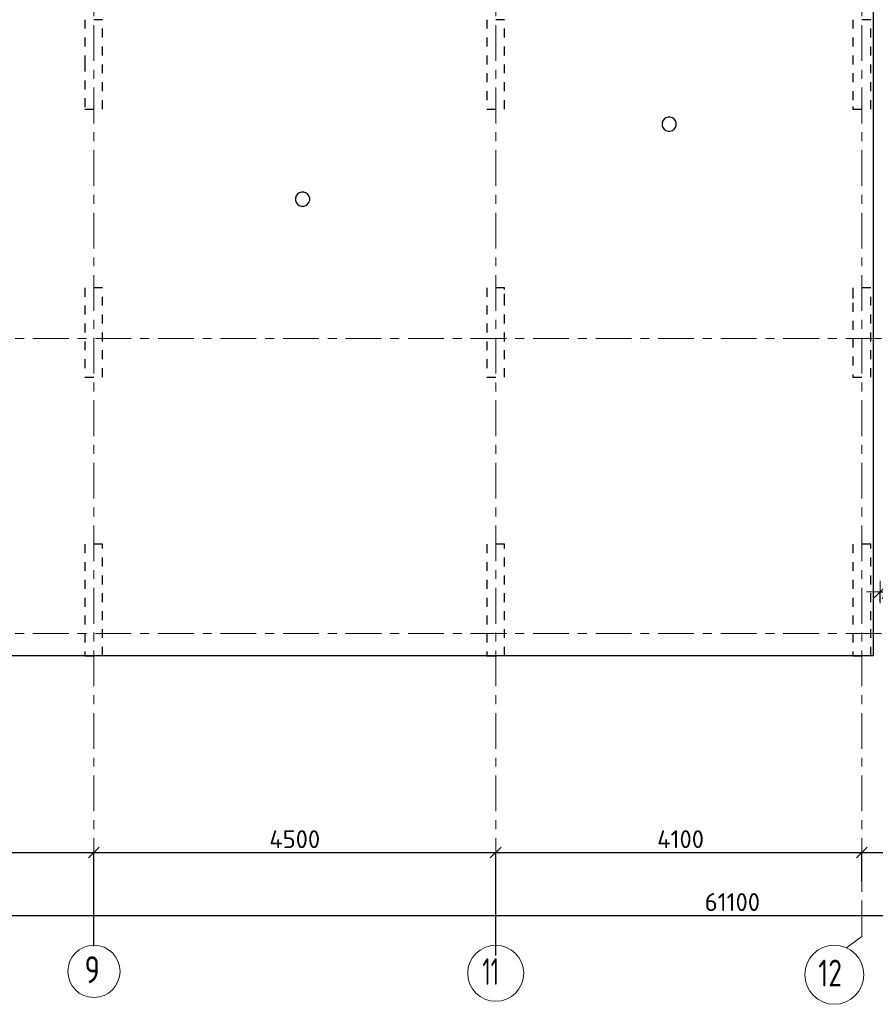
# Model space of a CAD drawing. Header units: metres. Extents: x -38 to 97, y -15 to 21.
# Tile 6 of 216: x 23 to 33, y -4 to 7. Entities that reach past the tile are written whole.
import ezdxf

# ---------------------------------------------------------------- set-up
doc = ezdxf.new("R2010")
doc.units = ezdxf.units.M
doc.header["$PDMODE"] = 65
for name, pattern in [('______11', [0.5, 0.4, -0.05, 0, -0.05]), ('______2', [0.0405, 0.03, -0.0105]), ('______5', [1.1, 0.8, -0.1, 0.1, -0.1])]:
    doc.linetypes.add(name, pattern=pattern)
for name, color, linetype, lineweight in [('XR$2$Осевая линия (1)', 7, '______5', 13), ('XR$2$Размерная линия (1)', 7, 'Continuous', 13), ('XR$5$Перекрытие (1)', 7, 'Continuous', 35), ('XR$5$Размерная линия_ общее', 7, 'Continuous', 13)]:
    doc.layers.add(name, color=color, linetype=linetype, lineweight=lineweight)
doc.layers.add('XR$7$Стена_ бетон несущ.', color=7, linetype='Continuous', lineweight=70, true_color=0xb4b496)
doc.styles.add('ISOCPEUR', font='txt')
doc.dimstyles.new('DIMSTYLE_3', dxfattribs={"dimtxt": 0.2, "dimasz": 0.2, "dimexe": 0, "dimexo": 0, "dimgap": 0.1, "dimtad": 2, "dimdec": 0, "dimlfac": 1000, "dimrnd": 5, "dimzin": 12, "dimdsep": 46, "dimtxsty": 'ISOCPEUR', "dimblk1": 'ALL_ML_STRICH', "dimblk2": 'ALL_ML_STRICH', "dimsah": 1, "dimcen": 0, "dimclrd": 7, "dimclre": 256, "dimclrt": 7, "dimadec": 0, "dimazin": 0, "dimtfac": 1, "dimtdec": 0, "dimtix": 1, "dimtmove": 2, "dimatfit": 3, "dimfxl": 0, "dimtzin": 0, "dimlwd": 0, "dimlwe": -3, "dimarcsym": 0})
doc.dimstyles.new('DIMSTYLE_4', dxfattribs={"dimtxt": 0.2, "dimasz": 0.2, "dimexe": 0, "dimexo": 0, "dimgap": 0.1, "dimtad": 0, "dimdec": 0, "dimlfac": 1000, "dimrnd": 5, "dimzin": 12, "dimdsep": 46, "dimtxsty": 'ISOCPEUR', "dimblk1": 'ALL_ML_STRICH', "dimblk2": 'ALL_ML_STRICH', "dimsah": 1, "dimcen": 0, "dimclrd": 7, "dimclre": 256, "dimclrt": 7, "dimadec": 0, "dimazin": 0, "dimtfac": 1, "dimtdec": 0, "dimtix": 1, "dimtmove": 2, "dimatfit": 3, "dimfxl": 0, "dimtvp": 1.2, "dimtzin": 0, "dimlwd": 0, "dimlwe": -3, "dimarcsym": 0})
doc.dimstyles.new('DIMSTYLE_41', dxfattribs={"dimtxt": 0.22, "dimasz": 0.25, "dimexe": 0, "dimexo": 0, "dimgap": 0.11, "dimtad": 2, "dimdec": 0, "dimlfac": 1000, "dimrnd": 5, "dimzin": 12, "dimdsep": 46, "dimtxsty": 'ISOCPEUR', "dimblk1": 'ALL_ML_STRICH', "dimblk2": 'ALL_ML_STRICH', "dimsah": 1, "dimcen": 0, "dimclrd": 7, "dimclre": 256, "dimclrt": 7, "dimadec": 0, "dimazin": 0, "dimtfac": 1, "dimtdec": 0, "dimtix": 1, "dimtmove": 2, "dimatfit": 3, "dimfxl": 0, "dimtvp": 1.2, "dimtzin": 0, "dimlwd": 0, "dimlwe": -3, "dimarcsym": 0})

# ---------------------------------------------------------------- blocks, each defined once
blk = doc.blocks.new('ALL_ML_STRICH')
at = {"color": 0, "linetype": 'ByBlock', "lineweight": -2}
for p, q in [((0, -0.5), (0, 0.5)), ((-1, 0), (0.5, 0)), ((-0.3, -0.3), (0.3, 0.3))]:
    blk.add_line(p, q, dxfattribs=at)
blk = doc.blocks.new('*D12')
at = {"layer": 'DEFPOINTS', "color": 7, "linetype": 'Continuous', "lineweight": 13, "transparency": 33554687}
for p in [(0.5, -3.103), (0.5, -3.156), (61.6, -3.14)]:
    blk.add_point(p, dxfattribs=at)
at = {"layer": 'XR$2$Размерная линия (1)', "color": 9, "linetype": 'Continuous', "lineweight": -2, "true_color": 0xc7c7c7, "transparency": 33554687}
for p, q in [((0.5, -3.123), (0.5, -3.156)), ((61.6, -3.156), (61.6, -3.156))]:
    blk.add_line(p, q, dxfattribs=at)
at = {"layer": 'XR$2$Размерная линия (1)', "color": 7, "linetype": 'Continuous', "lineweight": -2, "transparency": 33554687}
blk.add_line((0.5, -3.156), (61.6, -3.156), dxfattribs=at)
at = {"layer": 'XR$2$Размерная линия (1)', "color": 7, "linetype": 'Continuous', "lineweight": 13, "transparency": 33554687, "xscale": 0.2, "yscale": 0.2, "zscale": 0.2, "rotation": 180}
blk.add_blockref('ALL_ML_STRICH', (0.5, -3.156), dxfattribs=at)
at = {"layer": 'XR$2$Размерная линия (1)', "color": 7, "linetype": 'Continuous', "lineweight": 13, "transparency": 33554687, "xscale": 0.2, "yscale": 0.2, "zscale": 0.2}
blk.add_blockref('ALL_ML_STRICH', (61.6, -3.156), dxfattribs=at)
at = {"layer": 'XR$2$Размерная линия (1)', "color": 7, "linetype": 'Continuous', "lineweight": 13, "transparency": 33554687, "insert": (31.1, -3.006), "char_height": 0.2, "width": 1, "attachment_point": 5, "style": 'ISOCPEUR'}
blk.add_mtext('\\A1;{61100}', dxfattribs=at)
blk = doc.blocks.new('*D17')
at = {"layer": 'DEFPOINTS', "color": 7, "linetype": 'Continuous', "lineweight": 13, "transparency": 33554687}
for p in [(19.45, -2.452), (23.95, -3.521), (19.45, -3.607)]:
    blk.add_point(p, dxfattribs=at)
at = {"layer": 'XR$2$Размерная линия (1)', "color": 9, "linetype": 'Continuous', "lineweight": -2, "true_color": 0xc7c7c7, "transparency": 33554687}
for p, q in [((19.45, -3.587), (19.45, -2.452)), ((23.95, -3.501), (23.95, -2.452))]:
    blk.add_line(p, q, dxfattribs=at)
at = {"layer": 'XR$2$Размерная линия (1)', "color": 7, "linetype": 'Continuous', "lineweight": -2, "transparency": 33554687}
blk.add_line((19.45, -2.452), (23.95, -2.452), dxfattribs=at)
at = {"layer": 'XR$2$Размерная линия (1)', "color": 7, "linetype": 'Continuous', "lineweight": 13, "transparency": 33554687, "xscale": 0.2, "yscale": 0.2, "zscale": 0.2, "rotation": 180}
blk.add_blockref('ALL_ML_STRICH', (19.45, -2.452), dxfattribs=at)
at = {"layer": 'XR$2$Размерная линия (1)', "color": 7, "linetype": 'Continuous', "lineweight": 13, "transparency": 33554687, "xscale": 0.2, "yscale": 0.2, "zscale": 0.2}
blk.add_blockref('ALL_ML_STRICH', (23.95, -2.452), dxfattribs=at)
at = {"layer": 'XR$2$Размерная линия (1)', "color": 7, "linetype": 'Continuous', "lineweight": 13, "transparency": 33554687, "insert": (21.7, -2.302), "char_height": 0.2, "width": 0.8, "attachment_point": 5, "style": 'ISOCPEUR'}
blk.add_mtext('\\A1;{4500}', dxfattribs=at)
blk = doc.blocks.new('*D18')
at = {"layer": 'DEFPOINTS', "color": 7, "linetype": 'Continuous', "lineweight": 13, "transparency": 33554687}
for p in [(23.95, -2.452), (23.95, -3.521), (28.45, -3.623)]:
    blk.add_point(p, dxfattribs=at)
at = {"layer": 'XR$2$Размерная линия (1)', "color": 9, "linetype": 'Continuous', "lineweight": -2, "true_color": 0xc7c7c7, "transparency": 33554687}
for p, q in [((23.95, -3.501), (23.95, -2.452)), ((28.45, -3.603), (28.45, -2.452))]:
    blk.add_line(p, q, dxfattribs=at)
at = {"layer": 'XR$2$Размерная линия (1)', "color": 7, "linetype": 'Continuous', "lineweight": -2, "transparency": 33554687}
blk.add_line((23.95, -2.452), (28.45, -2.452), dxfattribs=at)
at = {"layer": 'XR$2$Размерная линия (1)', "color": 7, "linetype": 'Continuous', "lineweight": 13, "transparency": 33554687, "xscale": 0.2, "yscale": 0.2, "zscale": 0.2, "rotation": 180}
blk.add_blockref('ALL_ML_STRICH', (23.95, -2.452), dxfattribs=at)
at = {"layer": 'XR$2$Размерная линия (1)', "color": 7, "linetype": 'Continuous', "lineweight": 13, "transparency": 33554687, "xscale": 0.2, "yscale": 0.2, "zscale": 0.2}
blk.add_blockref('ALL_ML_STRICH', (28.45, -2.452), dxfattribs=at)
at = {"layer": 'XR$2$Размерная линия (1)', "color": 7, "linetype": 'Continuous', "lineweight": 13, "transparency": 33554687, "insert": (26.2, -2.302), "char_height": 0.2, "width": 0.8, "attachment_point": 5, "style": 'ISOCPEUR'}
blk.add_mtext('\\A1;{4500}', dxfattribs=at)
blk = doc.blocks.new('*D19')
at = {"layer": 'DEFPOINTS', "color": 7, "linetype": 'Continuous', "lineweight": 13, "transparency": 33554687}
for p in [(28.45, -2.452), (32.55, -2.802), (28.45, -3.623)]:
    blk.add_point(p, dxfattribs=at)
at = {"layer": 'XR$2$Размерная линия (1)', "color": 9, "linetype": 'Continuous', "lineweight": -2, "true_color": 0xc7c7c7, "transparency": 33554687}
for p, q in [((28.45, -3.603), (28.45, -2.452)), ((32.55, -2.782), (32.55, -2.452))]:
    blk.add_line(p, q, dxfattribs=at)
at = {"layer": 'XR$2$Размерная линия (1)', "color": 7, "linetype": 'Continuous', "lineweight": -2, "transparency": 33554687}
blk.add_line((28.45, -2.452), (32.55, -2.452), dxfattribs=at)
at = {"layer": 'XR$2$Размерная линия (1)', "color": 7, "linetype": 'Continuous', "lineweight": 13, "transparency": 33554687, "xscale": 0.2, "yscale": 0.2, "zscale": 0.2, "rotation": 180}
blk.add_blockref('ALL_ML_STRICH', (28.45, -2.452), dxfattribs=at)
at = {"layer": 'XR$2$Размерная линия (1)', "color": 7, "linetype": 'Continuous', "lineweight": 13, "transparency": 33554687, "xscale": 0.2, "yscale": 0.2, "zscale": 0.2}
blk.add_blockref('ALL_ML_STRICH', (32.55, -2.452), dxfattribs=at)
at = {"layer": 'XR$2$Размерная линия (1)', "color": 7, "linetype": 'Continuous', "lineweight": 13, "transparency": 33554687, "insert": (30.52, -2.302), "char_height": 0.2, "width": 0.8, "attachment_point": 5, "style": 'ISOCPEUR'}
blk.add_mtext('\\A1;{4100}', dxfattribs=at)
blk = doc.blocks.new('*D20')
at = {"layer": 'DEFPOINTS', "color": 7, "linetype": 'Continuous', "lineweight": 13, "transparency": 33554687}
for p in [(32.55, -2.452), (32.55, -2.802), (32.85, -2.818)]:
    blk.add_point(p, dxfattribs=at)
at = {"layer": 'XR$2$Размерная линия (1)', "color": 9, "linetype": 'Continuous', "lineweight": -2, "true_color": 0xc7c7c7, "transparency": 33554687}
for p, q in [((32.55, -2.782), (32.55, -2.452)), ((32.85, -2.798), (32.85, -2.452))]:
    blk.add_line(p, q, dxfattribs=at)
at = {"layer": 'XR$2$Размерная линия (1)', "color": 7, "linetype": 'Continuous', "lineweight": -2, "transparency": 33554687}
blk.add_line((32.55, -2.452), (32.85, -2.452), dxfattribs=at)
at = {"layer": 'XR$2$Размерная линия (1)', "color": 7, "linetype": 'Continuous', "lineweight": 13, "transparency": 33554687, "xscale": 0.2, "yscale": 0.2, "zscale": 0.2, "rotation": 180}
blk.add_blockref('ALL_ML_STRICH', (32.55, -2.452), dxfattribs=at)
at = {"layer": 'XR$2$Размерная линия (1)', "color": 7, "linetype": 'Continuous', "lineweight": 13, "transparency": 33554687, "xscale": 0.2, "yscale": 0.2, "zscale": 0.2}
blk.add_blockref('ALL_ML_STRICH', (32.85, -2.452), dxfattribs=at)
at = {"layer": 'XR$2$Размерная линия (1)', "color": 7, "linetype": 'Continuous', "lineweight": 13, "transparency": 33554687, "insert": (33.178, -2.7), "char_height": 0.2, "width": 0.6, "attachment_point": 5, "style": 'ISOCPEUR'}
blk.add_mtext('\\A1;{300}', dxfattribs=at)
blk = doc.blocks.new('*D654')
at = {"layer": 'DEFPOINTS', "color": 7, "linetype": 'Continuous', "lineweight": 13, "transparency": 33554687}
for p in [(32.753, 0.465), (32.85, 0.349), (32.753, 0.251)]:
    blk.add_point(p, dxfattribs=at)
at = {"layer": 'XR$5$Размерная линия_ общее', "color": 253, "linetype": 'Continuous', "lineweight": -2, "true_color": 0xa0a0a0, "transparency": 33554687}
for p, q in [((32.753, 0.351), (32.753, 0.465)), ((32.85, 0.449), (32.85, 0.465))]:
    blk.add_line(p, q, dxfattribs=at)
at = {"layer": 'XR$5$Размерная линия_ общее', "color": 7, "linetype": 'Continuous', "lineweight": -2, "transparency": 33554687}
blk.add_line((32.753, 0.465), (32.85, 0.465), dxfattribs=at)
at = {"layer": 'XR$5$Размерная линия_ общее', "color": 7, "linetype": 'Continuous', "lineweight": 13, "transparency": 33554687, "xscale": 0.25, "yscale": 0.25, "zscale": 0.25}
blk.add_blockref('ALL_ML_STRICH', (32.85, 0.465), dxfattribs=at)
at = {"layer": 'XR$5$Размерная линия_ общее', "color": 7, "linetype": 'Continuous', "lineweight": 13, "transparency": 33554687, "xscale": 0.25, "yscale": 0.25, "zscale": 0.25, "rotation": 180}
blk.add_blockref('ALL_ML_STRICH', (32.753, 0.465), dxfattribs=at)
at = {"layer": 'XR$5$Размерная линия_ общее', "color": 7, "linetype": 'Continuous', "lineweight": 13, "transparency": 33554687, "insert": (33.067, 0.916), "char_height": 0.22, "width": 0.44, "attachment_point": 5, "style": 'ISOCPEUR'}
blk.add_mtext('\\A1;{95}', dxfattribs=at)

msp = doc.modelspace()

# ---------------------------------------------------------------- linework, layer by layer
at = {"layer": 'XR$2$Осевая линия (1)', "color": 253, "linetype": '______11', "lineweight": 13, "true_color": 0xa0a0a0, "transparency": 33554687}
for p, q in [((32.55, -3.39), (32.55, 19.78)), ((28.45, -3.39), (28.45, 8.92)), ((23.95, -3.39), (23.95, 8.13)), ((-2.63, 3.3), (62.6, 3.3)), ((-2.63, 0), (62.6, 0)), ((32.3812, -3.5157), (32.55, -3.39))]:
    msp.add_line(p, q, dxfattribs=at)
at = {"layer": 'XR$2$Осевая линия (1)', "color": 7, "linetype": 'Continuous', "lineweight": 13, "transparency": 33554687}
for centre, radius in [((23.9524, -3.7819), 0.2924), ((28.4509, -3.8029), 0.3134), ((32.2404, -3.8199), 0.3304)]:
    msp.add_circle(centre, radius, dxfattribs=at)
at = {"layer": 'XR$5$Перекрытие (1)', "color": 7, "linetype": 'Continuous', "lineweight": 25, "transparency": 33554687}
for p, q in [((32.675, 16.6502), (32.675, -0.25)), ((30.3201, 5.7369), (30.3123, 5.7129)), ((30.3349, 5.7573), (30.3201, 5.7369)), ((30.3553, 5.7721), (30.3349, 5.7573)), ((30.3793, 5.7799), (30.3553, 5.7721)), ((30.4046, 5.7799), (30.3793, 5.7799)), ((30.4286, 5.7721), (30.4046, 5.7799)), ((30.449, 5.7573), (30.4286, 5.7721)), ((30.4638, 5.7369), (30.449, 5.7573)), ((30.4716, 5.7129), (30.4638, 5.7369)), ((30.3123, 5.7129), (30.3123, 5.6876)), ((30.3123, 5.6876), (30.3201, 5.6636)), ((30.3201, 5.6636), (30.3349, 5.6432)), ((30.3349, 5.6432), (30.3553, 5.6284)), ((30.3553, 5.6284), (30.3793, 5.6206)), ((30.3793, 5.6206), (30.4046, 5.6206)), ((30.4046, 5.6206), (30.4286, 5.6284)), ((30.4286, 5.6284), (30.449, 5.6432)), ((30.449, 5.6432), (30.4638, 5.6636)), ((30.4638, 5.6636), (30.4716, 5.6876)), ((30.4716, 5.6876), (30.4716, 5.7129)), ((26.2162, 4.8976), (26.2084, 4.8736)), ((26.2084, 4.8736), (26.2084, 4.8483)), ((26.231, 4.918), (26.2162, 4.8976)), ((26.2514, 4.9328), (26.231, 4.918)), ((26.2754, 4.9406), (26.2514, 4.9328)), ((26.3006, 4.9406), (26.2754, 4.9406)), ((26.3246, 4.9328), (26.3006, 4.9406)), ((26.3451, 4.918), (26.3246, 4.9328)), ((26.3599, 4.8976), (26.3451, 4.918)), ((26.3677, 4.8736), (26.3599, 4.8976)), ((26.3677, 4.8483), (26.3677, 4.8736)), ((26.2084, 4.8483), (26.2162, 4.8243)), ((26.2162, 4.8243), (26.231, 4.8039)), ((26.231, 4.8039), (26.2514, 4.7891)), ((26.2514, 4.7891), (26.2754, 4.7813)), ((26.2754, 4.7813), (26.3006, 4.7813)), ((26.3006, 4.7813), (26.3246, 4.7891)), ((26.3246, 4.7891), (26.3451, 4.8039)), ((26.3451, 4.8039), (26.3599, 4.8243)), ((26.3599, 4.8243), (26.3677, 4.8483)), ((32.675, -0.25), (19.55, -0.2498))]:
    msp.add_line(p, q, dxfattribs=at)
at = {"layer": 'XR$7$Стена_ бетон несущ.', "color": 253, "linetype": '______2', "lineweight": -3, "true_color": 0xa0a0a0, "transparency": 33554687}
for p, q in [((24.05, 6.87), (23.85, 6.87)), ((23.85, 6.87), (23.85, 6.67)), ((24.05, 6.67), (24.05, 6.87)), ((28.55, 6.87), (28.35, 6.87)), ((28.35, 6.87), (28.35, 5.87)), ((28.55, 5.87), (28.55, 6.87)), ((32.65, 6.87), (32.45, 6.87)), ((32.45, 6.87), (32.45, 5.8989)), ((32.65, 5.87), (32.65, 6.87)), ((23.85, 6.67), (23.85, 6.47)), ((24.05, 5.87), (24.05, 6.67)), ((23.85, 6.47), (23.85, 6.39)), ((23.85, 6.39), (23.85, 5.87)), ((23.85, 5.87), (24.05, 5.87)), ((28.35, 5.87), (28.55, 5.87)), ((32.45, 5.8989), (32.45, 5.87)), ((32.45, 5.87), (32.65, 5.87)), ((24.05, 3.87), (23.85, 3.87)), ((23.85, 3.87), (23.85, 2.87)), ((24.05, 2.87), (24.05, 3.87)), ((28.55, 3.87), (28.35, 3.87)), ((28.35, 3.87), (28.35, 2.87)), ((28.55, 3.85), (28.55, 3.87)), ((32.65, 3.87), (32.45, 3.87)), ((32.45, 3.87), (32.45, 3.85)), ((32.65, 2.87), (32.65, 3.87)), ((28.55, 3.7), (28.55, 3.85)), ((32.45, 3.85), (32.45, 3.7)), ((28.55, 2.87), (28.55, 3.7)), ((32.45, 3.7), (32.45, 2.87)), ((23.85, 2.87), (24.05, 2.87)), ((28.35, 2.87), (28.55, 2.87)), ((32.45, 2.87), (32.65, 2.87)), ((24.05, 1), (23.85, 1)), ((23.85, 1), (23.85, -0.25)), ((24.05, -0.25), (24.05, 1)), ((28.55, 1), (28.35, 1)), ((28.35, 1), (28.35, -0.25)), ((28.55, -0.25), (28.55, 1)), ((32.45, 1), (32.45, -0.25)), ((32.65, 1), (32.45, 1)), ((32.65, -0.25), (32.65, 1)), ((32.65, 1), (32.65, 1)), ((23.85, -0.25), (24.05, -0.25)), ((28.35, -0.25), (28.55, -0.25)), ((32.45, -0.25), (32.65, -0.25))]:
    msp.add_line(p, q, dxfattribs=at)

# ---------------------------------------------------------------- texts
at = {"layer": 'XR$2$Осевая линия (1)', "color": 7, "linetype": 'Continuous', "lineweight": 13, "transparency": 33554687, "char_height": 0.3, "attachment_point": 7, "style": 'ISOCPEUR'}
for s, insert, width in [('\\W0.78;9', (23.8474, -3.9124), 0.326407), ('\\W0.62;11', (28.3009, -3.9334), 0.39375), ('\\W0.75;12', (32.0604, -3.9504), 0.472281)]:
    msp.add_mtext(s, dxfattribs=dict(at, insert=insert, width=width))

# ---------------------------------------------------------------- dimensions: what is measured, and where the dimension line sits
at = {"layer": 'XR$2$Размерная линия (1)', "color": 7, "linetype": 'Continuous', "lineweight": 13, "transparency": 33554687}
for base, p1, p2, dimstyle, picture, middle in [((23.95, -2.452), (19.45, -3.5875), (23.95, -3.5008), 'DIMSTYLE_3', '*D17', (21.7, -2.302)), ((28.45, -2.452), (23.95, -3.5008), (28.45, -3.6033), 'DIMSTYLE_3', '*D18', (26.2, -2.302)), ((32.55, -2.452), (28.45, -3.6033), (32.55, -2.7816), 'DIMSTYLE_3', '*D19', (30.52, -2.302)), ((32.85, -2.452), (32.55, -2.7816), (32.85, -2.7982), 'DIMSTYLE_4', '*D20', (33.1784, -2.6996)), ((61.6, -3.1563), (0.5, -3.1233), (61.6, -3.1563), 'DIMSTYLE_3', '*D12', (31.1, -3.0063))]:
    dim = msp.add_linear_dim(base=base, p1=p1, p2=p2, dimstyle=dimstyle, override={"dimpost": '<>', "dimclrd": 7, "dimclre": 9, "dimclrt": 7, "dimlwd": 0, "dimlwe": 65533}, dxfattribs=at)
    dim.commit()
    dim.dimension.update_dxf_attribs({"geometry": picture, "text_midpoint": middle, "dimtype": 160})
at = {"layer": 'XR$5$Размерная линия_ общее', "color": 7, "linetype": 'Continuous', "lineweight": 13, "transparency": 33554687}
dim = msp.add_linear_dim(base=(32.85, 0.4653), p1=(32.7529, 0.3512), p2=(32.85, 0.4488), dimstyle='DIMSTYLE_41', override={"dimpost": '<>', "dimclrd": 7, "dimclre": 253, "dimclrt": 7, "dimlwd": 0, "dimlwe": 65533}, dxfattribs=at)
dim.commit()
dim.dimension.update_dxf_attribs({"geometry": '*D654', "text_midpoint": (33.0673, 0.9155), "dimtype": 160})

doc.saveas('drawing.dxf')
